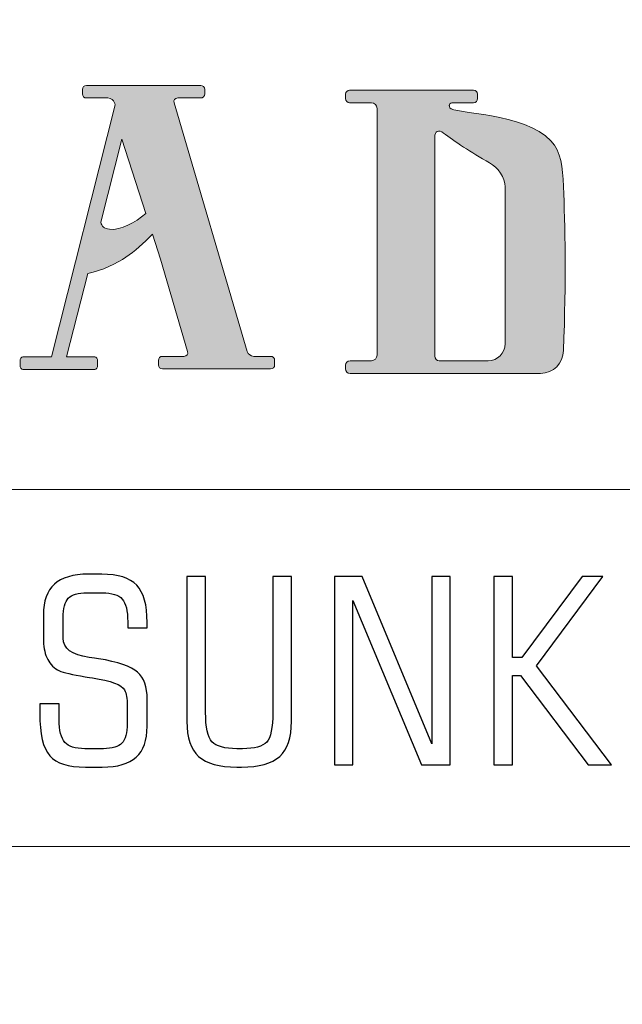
# Model space of a CAD drawing. Header units: metres. Extents: x 6522727 to 6522922, y 5980994 to 5981134.
# Tile 8 of 256: x 6522804.97 to 6522808.31, y 5981000.02 to 5981005.47. Entities that reach past the tile are written whole.
import ezdxf

# ---------------------------------------------------------------- set-up
doc = ezdxf.new("R2010")
doc.units = ezdxf.units.M
doc.header["$MEASUREMENT"] = 0
doc.layers.get('0').update_dxf_attribs({"color": 2})
doc.layers.add('-HYBRIS - PRZYŁĄCZE -  RAMKI', color=7, linetype='Continuous')
doc.layers.add('Warstwa 2', color=7, linetype='Continuous')
doc.layers.add('Level 63', color=7, linetype='Continuous', lineweight=0)

msp = doc.modelspace()

# ---------------------------------------------------------------- hatches: boundary and pattern name
h = msp.add_hatch(color=7)
h.dxf.hatch_style = 1
edge = h.paths.add_edge_path()
edge.add_spline(control_points=[(6522805.4651, 5981004.3101), (6522805.4371, 5981004.3131), (6522805.422, 5981004.327), (6522805.4169, 5981004.3487), (6522805.4169, 5981004.3487), (6522805.5335, 5981004.8095), (6522805.5335, 5981004.8095), (6522805.5335, 5981004.8095), (6522805.6666, 5981004.398), (6522805.6666, 5981004.398), (6522805.6055, 5981004.3461), (6522805.5303, 5981004.3031), (6522805.4651, 5981004.3101)], knot_values=[0, 0, 0, 0, 0.2, 0.2, 0.2, 0.4, 0.4, 0.4, 0.6, 0.6, 0.6, 1, 1, 1, 1], degree=3, periodic=0)
edge = h.paths.add_edge_path()
edge.add_spline(control_points=[(6522806.3588, 5981003.6062), (6522806.3588, 5981003.6062), (6522806.2655, 5981003.6062), (6522806.2655, 5981003.6062), (6522806.2498, 5981003.6062), (6522806.2336, 5981003.6184), (6522806.2292, 5981003.6334), (6522806.2292, 5981003.6334), (6522805.8241, 5981005.0103), (6522805.8241, 5981005.0103), (6522805.8197, 5981005.0253), (6522805.8288, 5981005.0374), (6522805.8444, 5981005.0374), (6522805.8444, 5981005.0374), (6522805.9715, 5981005.0374), (6522805.9715, 5981005.0374), (6522805.9841, 5981005.0374), (6522805.9942, 5981005.0475), (6522805.9942, 5981005.06), (6522805.9942, 5981005.06), (6522805.9942, 5981005.0846), (6522805.9942, 5981005.0846), (6522805.9942, 5981005.097), (6522805.9841, 5981005.1071), (6522805.9715, 5981005.1071), (6522805.9715, 5981005.1071), (6522805.3384, 5981005.1071), (6522805.3384, 5981005.1071), (6522805.3259, 5981005.1071), (6522805.3158, 5981005.097), (6522805.3158, 5981005.0846), (6522805.3158, 5981005.0846), (6522805.3158, 5981005.06), (6522805.3158, 5981005.06), (6522805.3158, 5981005.0475), (6522805.3259, 5981005.0374), (6522805.3384, 5981005.0374), (6522805.3384, 5981005.0374), (6522805.4575, 5981005.0374), (6522805.4575, 5981005.0374), (6522805.4731, 5981005.0374), (6522805.4894, 5981005.0253), (6522805.4938, 5981005.0103), (6522805.4938, 5981005.0103), (6522805.4951, 5981005.0059), (6522805.497, 5981004.9992), (6522805.497, 5981004.9992), (6522805.1438, 5981003.6033), (6522805.1438, 5981003.6033), (6522805.1438, 5981003.6033), (6522805.0648, 5981003.6033), (6522805.0648, 5981003.6033), (6522805.0648, 5981003.6033), (6522804.9854, 5981003.6033), (6522804.9854, 5981003.6033), (6522804.9771, 5981003.6033), (6522804.9703, 5981003.5932), (6522804.9703, 5981003.5807), (6522804.9703, 5981003.5807), (6522804.9703, 5981003.5562), (6522804.9703, 5981003.5562), (6522804.9703, 5981003.5438), (6522804.9771, 5981003.5336), (6522804.9854, 5981003.5336), (6522804.9854, 5981003.5336), (6522805.385, 5981003.5336), (6522805.385, 5981003.5336), (6522805.3934, 5981003.5336), (6522805.4002, 5981003.5438), (6522805.4002, 5981003.5562), (6522805.4002, 5981003.5562), (6522805.4002, 5981003.5807), (6522805.4002, 5981003.5807), (6522805.4002, 5981003.5932), (6522805.3934, 5981003.6033), (6522805.385, 5981003.6033), (6522805.385, 5981003.6033), (6522805.3228, 5981003.6033), (6522805.3228, 5981003.6033), (6522805.3228, 5981003.6033), (6522805.2283, 5981003.6033), (6522805.2283, 5981003.6033), (6522805.2283, 5981003.6033), (6522805.3452, 5981004.0654), (6522805.3452, 5981004.0654), (6522805.4231, 5981004.0793), (6522805.51, 5981004.1242), (6522805.5563, 5981004.1549), (6522805.6064, 5981004.1881), (6522805.6565, 5981004.2319), (6522805.7038, 5981004.2827), (6522805.7038, 5981004.2827), (6522805.7487, 5981004.1438), (6522805.7487, 5981004.1438), (6522805.7487, 5981004.1438), (6522805.8989, 5981003.6334), (6522805.8989, 5981003.6334), (6522805.9033, 5981003.6184), (6522805.8942, 5981003.6062), (6522805.8786, 5981003.6062), (6522805.8786, 5981003.6062), (6522805.7596, 5981003.6062), (6522805.7596, 5981003.6062), (6522805.7471, 5981003.6062), (6522805.737, 5981003.5961), (6522805.737, 5981003.5837), (6522805.737, 5981003.5837), (6522805.737, 5981003.5591), (6522805.737, 5981003.5591), (6522805.737, 5981003.5467), (6522805.7471, 5981003.5366), (6522805.7596, 5981003.5366), (6522805.7596, 5981003.5366), (6522806.3588, 5981003.5366), (6522806.3588, 5981003.5366), (6522806.3713, 5981003.5366), (6522806.3814, 5981003.5467), (6522806.3814, 5981003.5591), (6522806.3814, 5981003.5591), (6522806.3814, 5981003.5837), (6522806.3814, 5981003.5837), (6522806.3814, 5981003.5961), (6522806.3713, 5981003.6062), (6522806.3588, 5981003.6062)], knot_values=[0, 0, 0, 0, 0.02381, 0.02381, 0.02381, 0.047619, 0.047619, 0.047619, 0.071429, 0.071429, 0.071429, 0.095238, 0.095238, 0.095238, 0.119048, 0.119048, 0.119048, 0.142857, 0.142857, 0.142857, 0.166667, 0.166667, 0.166667, 0.190476, 0.190476, 0.190476, 0.214286, 0.214286, 0.214286, 0.238095, 0.238095, 0.238095, 0.261905, 0.261905, 0.261905, 0.285714, 0.285714, 0.285714, 0.309524, 0.309524, 0.309524, 0.333333, 0.333333, 0.333333, 0.357143, 0.357143, 0.357143, 0.380952, 0.380952, 0.380952, 0.404762, 0.404762, 0.404762, 0.428571, 0.428571, 0.428571, 0.452381, 0.452381, 0.452381, 0.47619, 0.47619, 0.47619, 0.5, 0.5, 0.5, 0.52381, 0.52381, 0.52381, 0.547619, 0.547619, 0.547619, 0.571429, 0.571429, 0.571429, 0.595238, 0.595238, 0.595238, 0.619048, 0.619048, 0.619048, 0.642857, 0.642857, 0.642857, 0.666667, 0.666667, 0.666667, 0.690476, 0.690476, 0.690476, 0.714286, 0.714286, 0.714286, 0.738095, 0.738095, 0.738095, 0.761905, 0.761905, 0.761905, 0.785714, 0.785714, 0.785714, 0.809524, 0.809524, 0.809524, 0.833333, 0.833333, 0.833333, 0.857143, 0.857143, 0.857143, 0.880952, 0.880952, 0.880952, 0.904762, 0.904762, 0.904762, 0.928571, 0.928571, 0.928571, 0.952381, 0.952381, 0.952381, 1, 1, 1, 1], degree=3, periodic=0)
h = msp.add_hatch(color=7)
h.dxf.hatch_style = 1
edge = h.paths.add_edge_path()
edge.add_spline(control_points=[(6522807.6591, 5981004.5446), (6522807.6591, 5981004.597), (6522807.6183, 5981004.6527), (6522807.5726, 5981004.6783), (6522807.4698, 5981004.736), (6522807.3741, 5981004.7993), (6522807.3179, 5981004.8426), (6522807.2902, 5981004.8639), (6522807.2685, 5981004.8538), (6522807.2685, 5981004.8189), (6522807.2685, 5981004.8189), (6522807.2685, 5981003.6073), (6522807.2685, 5981003.6073), (6522807.2685, 5981003.5933), (6522807.2798, 5981003.582), (6522807.2938, 5981003.582), (6522807.2938, 5981003.582), (6522807.5642, 5981003.582), (6522807.5642, 5981003.582), (6522807.6166, 5981003.582), (6522807.6591, 5981003.6245), (6522807.6591, 5981003.6769), (6522807.6591, 5981003.6769), (6522807.6591, 5981004.5446), (6522807.6591, 5981004.5446)], knot_values=[0, 0, 0, 0, 0.111111, 0.111111, 0.111111, 0.222222, 0.222222, 0.222222, 0.333333, 0.333333, 0.333333, 0.444444, 0.444444, 0.444444, 0.555556, 0.555556, 0.555556, 0.666667, 0.666667, 0.666667, 0.777778, 0.777778, 0.777778, 1, 1, 1, 1], degree=3, periodic=0)
edge = h.paths.add_edge_path()
edge.add_spline(control_points=[(6522807.9821, 5981004.5478), (6522807.9919, 5981004.3374), (6522807.9985, 5981004.031), (6522807.9821, 5981003.6382), (6522807.9821, 5981003.5684), (6522807.9255, 5981003.5118), (6522807.8558, 5981003.5118), (6522807.8558, 5981003.5118), (6522806.7995, 5981003.5118), (6522806.7995, 5981003.5118), (6522806.7855, 5981003.5118), (6522806.7742, 5981003.5232), (6522806.7742, 5981003.5371), (6522806.7742, 5981003.5371), (6522806.7742, 5981003.5567), (6522806.7742, 5981003.5567), (6522806.7742, 5981003.5707), (6522806.7855, 5981003.582), (6522806.7995, 5981003.582), (6522806.7995, 5981003.582), (6522806.9177, 5981003.582), (6522806.9177, 5981003.582), (6522806.9352, 5981003.582), (6522806.9493, 5981003.5962), (6522806.9493, 5981003.6136), (6522806.9493, 5981003.7475), (6522806.9491, 5981004.7852), (6522806.949, 5981004.9798), (6522806.949, 5981004.9971), (6522806.935, 5981005.0111), (6522806.9176, 5981005.0111), (6522806.9176, 5981005.0111), (6522806.7968, 5981005.0111), (6522806.7968, 5981005.0111), (6522806.7843, 5981005.0111), (6522806.7742, 5981005.0213), (6522806.7742, 5981005.0338), (6522806.7742, 5981005.0338), (6522806.7742, 5981005.0582), (6522806.7742, 5981005.0582), (6522806.7742, 5981005.0707), (6522806.7843, 5981005.0809), (6522806.7968, 5981005.0809), (6522806.7968, 5981005.0809), (6522807.4834, 5981005.0809), (6522807.4834, 5981005.0809), (6522807.4959, 5981005.0809), (6522807.506, 5981005.0707), (6522807.506, 5981005.0582), (6522807.506, 5981005.0582), (6522807.506, 5981005.0338), (6522807.506, 5981005.0338), (6522807.506, 5981005.0213), (6522807.4959, 5981005.0111), (6522807.4834, 5981005.0111), (6522807.4834, 5981005.0111), (6522807.3707, 5981005.0111), (6522807.3707, 5981005.0111), (6522807.3605, 5981005.0111), (6522807.3529, 5981005.0065), (6522807.3501, 5981004.9996), (6522807.3501, 5981004.9996), (6522807.3472, 5981004.9929), (6522807.3522, 5981004.9826), (6522807.3675, 5981004.951), (6522807.7689, 5981004.9564), (6522807.9126, 5981004.8007), (6522807.9714, 5981004.737), (6522807.9771, 5981004.6571), (6522807.9821, 5981004.5478)], knot_values=[0, 0, 0, 0, 0.041667, 0.041667, 0.041667, 0.083333, 0.083333, 0.083333, 0.125, 0.125, 0.125, 0.166667, 0.166667, 0.166667, 0.208333, 0.208333, 0.208333, 0.25, 0.25, 0.25, 0.291667, 0.291667, 0.291667, 0.333333, 0.333333, 0.333333, 0.375, 0.375, 0.375, 0.416667, 0.416667, 0.416667, 0.458333, 0.458333, 0.458333, 0.5, 0.5, 0.5, 0.541667, 0.541667, 0.541667, 0.583333, 0.583333, 0.583333, 0.625, 0.625, 0.625, 0.666667, 0.666667, 0.666667, 0.708333, 0.708333, 0.708333, 0.75, 0.75, 0.75, 0.791667, 0.791667, 0.791667, 0.833333, 0.833333, 0.833333, 0.875, 0.875, 0.875, 0.916667, 0.916667, 0.916667, 1, 1, 1, 1], degree=3, periodic=0)

# ---------------------------------------------------------------- linework, layer by layer
at = {"layer": '-HYBRIS - PRZYŁĄCZE -  RAMKI', "color": 7, "lineweight": 18}
for points in [[(6522760.976, 5981002.8691), (6522760.976, 5981002.8691), (6522810.0819, 5981002.8691), (6522810.0819, 5981002.8691)], [(6522760.976, 5981000.89), (6522760.976, 5981000.89), (6522810.0819, 5981000.89), (6522810.0819, 5981000.89)]]:
    msp.add_open_spline(points, degree=3, dxfattribs=at)
at = {"layer": '-HYBRIS - PRZYŁĄCZE -  RAMKI', "color": 7}
for points, knots in [([(6522805.6746, 5981001.7063), (6522805.6746, 5981001.7063), (6522805.6746, 5981001.5565), (6522805.6746, 5981001.5565), (6522805.6746, 5981001.4795), (6522805.6545, 5981001.4227), (6522805.614, 5981001.3858), (6522805.5735, 5981001.3491), (6522805.5107, 5981001.3306), (6522805.4256, 5981001.3306), (6522805.4256, 5981001.3306), (6522805.3321, 5981001.3306), (6522805.3321, 5981001.3306), (6522805.2371, 5981001.3306), (6522805.1712, 5981001.3515), (6522805.1343, 5981001.3932), (6522805.0976, 5981001.4349), (6522805.0792, 5981001.5136), (6522805.0792, 5981001.6289), (6522805.0792, 5981001.6289), (6522805.0792, 5981001.6816), (6522805.0792, 5981001.6816), (6522805.0792, 5981001.6816), (6522805.187, 5981001.6816), (6522805.187, 5981001.6816), (6522805.187, 5981001.6816), (6522805.187, 5981001.5936), (6522805.187, 5981001.5936), (6522805.187, 5981001.5327), (6522805.1973, 5981001.4908), (6522805.2182, 5981001.4675), (6522805.239, 5981001.4443), (6522805.276, 5981001.4327), (6522805.3294, 5981001.4327), (6522805.3294, 5981001.4327), (6522805.4318, 5981001.4327), (6522805.4318, 5981001.4327), (6522805.4814, 5981001.4327), (6522805.5159, 5981001.4428), (6522805.5351, 5981001.4627), (6522805.5543, 5981001.4826), (6522805.5639, 5981001.5193), (6522805.5639, 5981001.5728), (6522805.5639, 5981001.5728), (6522805.5639, 5981001.6619), (6522805.5639, 5981001.6619), (6522805.5639, 5981001.6895), (6522805.5627, 5981001.7099), (6522805.5603, 5981001.7226), (6522805.5581, 5981001.7355), (6522805.5541, 5981001.7473), (6522805.5485, 5981001.7581), (6522805.5344, 5981001.7864), (6522805.4752, 5981001.8084), (6522805.3707, 5981001.8249), (6522805.3496, 5981001.8281), (6522805.3328, 5981001.8307), (6522805.3208, 5981001.8326), (6522805.3169, 5981001.8336), (6522805.3119, 5981001.8345), (6522805.3059, 5981001.8355), (6522805.2386, 5981001.847), (6522805.1959, 5981001.8583), (6522805.1779, 5981001.8691), (6522805.1508, 5981001.8861), (6522805.1309, 5981001.9086), (6522805.1182, 5981001.9371), (6522805.1055, 5981001.9659), (6522805.0993, 5981002.0014), (6522805.0993, 5981002.0441), (6522805.0993, 5981002.0441), (6522805.0993, 5981002.1738), (6522805.0993, 5981002.1738), (6522805.0993, 5981002.2507), (6522805.1197, 5981002.3075), (6522805.1602, 5981002.3442), (6522805.2007, 5981002.3809), (6522805.2635, 5981002.3994), (6522805.3484, 5981002.3994), (6522805.3484, 5981002.3994), (6522805.4227, 5981002.3994), (6522805.4227, 5981002.3994), (6522805.5136, 5981002.3994), (6522805.5783, 5981002.379), (6522805.6169, 5981002.3382), (6522805.6555, 5981002.2975), (6522805.6746, 5981002.2287), (6522805.6746, 5981002.1318), (6522805.6746, 5981002.1318), (6522805.6746, 5981002.1016), (6522805.6746, 5981002.1016), (6522805.6746, 5981002.1016), (6522805.5668, 5981002.1016), (6522805.5668, 5981002.1016), (6522805.5668, 5981002.1016), (6522805.5668, 5981002.1359), (6522805.5668, 5981002.1359), (6522805.5668, 5981002.1972), (6522805.5567, 5981002.2392), (6522805.5366, 5981002.2618), (6522805.5164, 5981002.2845), (6522805.4795, 5981002.2958), (6522805.4256, 5981002.2958), (6522805.4256, 5981002.2958), (6522805.3414, 5981002.2958), (6522805.3414, 5981002.2958), (6522805.2913, 5981002.2958), (6522805.2566, 5981002.286), (6522805.2374, 5981002.2663), (6522805.2182, 5981002.2466), (6522805.2086, 5981002.2104), (6522805.2086, 5981002.1577), (6522805.2086, 5981002.1577), (6522805.2086, 5981002.0455), (6522805.2086, 5981002.0455), (6522805.2086, 5981001.9877), (6522805.2566, 5981001.9523), (6522805.3525, 5981001.9386), (6522805.3745, 5981001.9355), (6522805.3918, 5981001.9329), (6522805.4045, 5981001.9309), (6522805.5136, 5981001.9132), (6522805.5857, 5981001.8885), (6522805.6212, 5981001.8569), (6522805.6569, 5981001.8252), (6522805.6746, 5981001.7751), (6522805.6746, 5981001.7063)], [0, 0, 0, 0, 0.023256, 0.023256, 0.023256, 0.046512, 0.046512, 0.046512, 0.069767, 0.069767, 0.069767, 0.093023, 0.093023, 0.093023, 0.116279, 0.116279, 0.116279, 0.139535, 0.139535, 0.139535, 0.162791, 0.162791, 0.162791, 0.186047, 0.186047, 0.186047, 0.209302, 0.209302, 0.209302, 0.232558, 0.232558, 0.232558, 0.255814, 0.255814, 0.255814, 0.27907, 0.27907, 0.27907, 0.302326, 0.302326, 0.302326, 0.325581, 0.325581, 0.325581, 0.348837, 0.348837, 0.348837, 0.372093, 0.372093, 0.372093, 0.395349, 0.395349, 0.395349, 0.418605, 0.418605, 0.418605, 0.44186, 0.44186, 0.44186, 0.465116, 0.465116, 0.465116, 0.488372, 0.488372, 0.488372, 0.511628, 0.511628, 0.511628, 0.534884, 0.534884, 0.534884, 0.55814, 0.55814, 0.55814, 0.581395, 0.581395, 0.581395, 0.604651, 0.604651, 0.604651, 0.627907, 0.627907, 0.627907, 0.651163, 0.651163, 0.651163, 0.674419, 0.674419, 0.674419, 0.697674, 0.697674, 0.697674, 0.72093, 0.72093, 0.72093, 0.744186, 0.744186, 0.744186, 0.767442, 0.767442, 0.767442, 0.790698, 0.790698, 0.790698, 0.813953, 0.813953, 0.813953, 0.837209, 0.837209, 0.837209, 0.860465, 0.860465, 0.860465, 0.883721, 0.883721, 0.883721, 0.906977, 0.906977, 0.906977, 0.930233, 0.930233, 0.930233, 0.953488, 0.953488, 0.953488, 1, 1, 1, 1]), ([(6522806.2028, 5981001.4327), (6522806.2702, 5981001.4327), (6522806.315, 5981001.445), (6522806.3375, 5981001.4692), (6522806.3598, 5981001.4937), (6522806.3711, 5981001.5485), (6522806.3711, 5981001.6344), (6522806.3711, 5981001.6344), (6522806.3711, 5981002.3864), (6522806.3711, 5981002.3864), (6522806.3711, 5981002.3864), (6522806.4747, 5981002.3864), (6522806.4747, 5981002.3864), (6522806.4747, 5981002.3864), (6522806.4747, 5981001.5838), (6522806.4747, 5981001.5838), (6522806.4747, 5981001.4937), (6522806.4531, 5981001.4291), (6522806.4097, 5981001.3896), (6522806.3663, 5981001.3503), (6522806.2956, 5981001.3306), (6522806.1971, 5981001.3306), (6522806.1971, 5981001.3306), (6522806.1726, 5981001.3306), (6522806.1726, 5981001.3306), (6522806.0741, 5981001.3306), (6522806.0033, 5981001.3503), (6522805.96, 5981001.3896), (6522805.9166, 5981001.4291), (6522805.895, 5981001.4937), (6522805.895, 5981001.5838), (6522805.895, 5981001.5838), (6522805.895, 5981002.3864), (6522805.895, 5981002.3864), (6522805.895, 5981002.3864), (6522805.9985, 5981002.3864), (6522805.9985, 5981002.3864), (6522805.9985, 5981002.3864), (6522805.9985, 5981001.6344), (6522805.9985, 5981001.6344), (6522805.9985, 5981001.5509), (6522806.0103, 5981001.4965), (6522806.0335, 5981001.4711), (6522806.057, 5981001.4454), (6522806.1033, 5981001.4327), (6522806.1726, 5981001.4327), (6522806.1726, 5981001.4327), (6522806.2028, 5981001.4327), (6522806.2028, 5981001.4327)], [0, 0, 0, 0, 0.058824, 0.058824, 0.058824, 0.117647, 0.117647, 0.117647, 0.176471, 0.176471, 0.176471, 0.235294, 0.235294, 0.235294, 0.294118, 0.294118, 0.294118, 0.352941, 0.352941, 0.352941, 0.411765, 0.411765, 0.411765, 0.470588, 0.470588, 0.470588, 0.529412, 0.529412, 0.529412, 0.588235, 0.588235, 0.588235, 0.647059, 0.647059, 0.647059, 0.705882, 0.705882, 0.705882, 0.764706, 0.764706, 0.764706, 0.823529, 0.823529, 0.823529, 0.882353, 0.882353, 0.882353, 1, 1, 1, 1]), ([(6522806.7137, 5981001.3436), (6522806.7137, 5981001.3436), (6522806.7137, 5981002.3864), (6522806.7137, 5981002.3864), (6522806.7137, 5981002.3864), (6522806.8664, 5981002.3864), (6522806.8664, 5981002.3864), (6522806.8664, 5981002.3864), (6522807.2531, 5981001.4601), (6522807.2531, 5981001.4601), (6522807.2531, 5981001.4601), (6522807.2531, 5981002.3864), (6522807.2531, 5981002.3864), (6522807.2531, 5981002.3864), (6522807.3538, 5981002.3864), (6522807.3538, 5981002.3864), (6522807.3538, 5981002.3864), (6522807.3538, 5981001.3436), (6522807.3538, 5981001.3436), (6522807.3538, 5981001.3436), (6522807.1955, 5981001.3436), (6522807.1955, 5981001.3436), (6522807.1955, 5981001.3436), (6522806.8144, 5981002.2536), (6522806.8144, 5981002.2536), (6522806.8144, 5981002.2536), (6522806.8144, 5981001.3436), (6522806.8144, 5981001.3436), (6522806.8144, 5981001.3436), (6522806.7137, 5981001.3436), (6522806.7137, 5981001.3436)], [0, 0, 0, 0, 0.090909, 0.090909, 0.090909, 0.181818, 0.181818, 0.181818, 0.272727, 0.272727, 0.272727, 0.363636, 0.363636, 0.363636, 0.454545, 0.454545, 0.454545, 0.545455, 0.545455, 0.545455, 0.636364, 0.636364, 0.636364, 0.727273, 0.727273, 0.727273, 0.818182, 0.818182, 0.818182, 1, 1, 1, 1]), ([(6522807.5957, 5981001.3436), (6522807.5957, 5981001.3436), (6522807.5957, 5981002.3864), (6522807.5957, 5981002.3864), (6522807.5957, 5981002.3864), (6522807.6993, 5981002.3864), (6522807.6993, 5981002.3864), (6522807.6993, 5981002.3864), (6522807.6993, 5981001.9376), (6522807.6993, 5981001.9376), (6522807.6993, 5981001.9376), (6522807.7524, 5981001.9376), (6522807.7524, 5981001.9376), (6522807.7524, 5981001.9376), (6522808.0859, 5981002.3864), (6522808.0859, 5981002.3864), (6522808.0859, 5981002.3864), (6522808.201, 5981002.3864), (6522808.201, 5981002.3864), (6522808.201, 5981002.3864), (6522807.8333, 5981001.8914), (6522807.8333, 5981001.8914), (6522807.8333, 5981001.8914), (6522808.2487, 5981001.3436), (6522808.2487, 5981001.3436), (6522808.2487, 5981001.3436), (6522808.119, 5981001.3436), (6522808.119, 5981001.3436), (6522808.119, 5981001.3436), (6522807.7441, 5981001.8386), (6522807.7441, 5981001.8386), (6522807.7441, 5981001.8386), (6522807.6993, 5981001.8386), (6522807.6993, 5981001.8386), (6522807.6993, 5981001.8386), (6522807.6993, 5981001.3436), (6522807.6993, 5981001.3436), (6522807.6993, 5981001.3436), (6522807.5957, 5981001.3436), (6522807.5957, 5981001.3436)], [0, 0, 0, 0, 0.071429, 0.071429, 0.071429, 0.142857, 0.142857, 0.142857, 0.214286, 0.214286, 0.214286, 0.285714, 0.285714, 0.285714, 0.357143, 0.357143, 0.357143, 0.428571, 0.428571, 0.428571, 0.5, 0.5, 0.5, 0.571429, 0.571429, 0.571429, 0.642857, 0.642857, 0.642857, 0.714286, 0.714286, 0.714286, 0.785714, 0.785714, 0.785714, 0.857143, 0.857143, 0.857143, 1, 1, 1, 1])]:
    msp.add_open_spline(points, degree=3, knots=knots, dxfattribs=at)
at = {"layer": 'Level 63', "color": 7, "linetype": 'Continuous', "lineweight": 13}
msp.add_3dface([(6522726.924, 5980994.39), (6522726.924, 5981134.39), (6522920.198, 5981134.39), (6522920.198, 5980994.39)], dxfattribs=at)
at = {"layer": 'Warstwa 2', "color": 7, "lineweight": 0}
for points, knots in [([(6522806.3588, 5981003.6062), (6522806.3588, 5981003.6062), (6522806.2655, 5981003.6062), (6522806.2655, 5981003.6062), (6522806.2498, 5981003.6062), (6522806.2336, 5981003.6184), (6522806.2292, 5981003.6334), (6522806.2292, 5981003.6334), (6522805.8241, 5981005.0103), (6522805.8241, 5981005.0103), (6522805.8197, 5981005.0253), (6522805.8288, 5981005.0374), (6522805.8444, 5981005.0374), (6522805.8444, 5981005.0374), (6522805.9715, 5981005.0374), (6522805.9715, 5981005.0374), (6522805.9841, 5981005.0374), (6522805.9942, 5981005.0475), (6522805.9942, 5981005.06), (6522805.9942, 5981005.06), (6522805.9942, 5981005.0846), (6522805.9942, 5981005.0846), (6522805.9942, 5981005.097), (6522805.9841, 5981005.1071), (6522805.9715, 5981005.1071), (6522805.9715, 5981005.1071), (6522805.3384, 5981005.1071), (6522805.3384, 5981005.1071), (6522805.3259, 5981005.1071), (6522805.3158, 5981005.097), (6522805.3158, 5981005.0846), (6522805.3158, 5981005.0846), (6522805.3158, 5981005.06), (6522805.3158, 5981005.06), (6522805.3158, 5981005.0475), (6522805.3259, 5981005.0374), (6522805.3384, 5981005.0374), (6522805.3384, 5981005.0374), (6522805.4575, 5981005.0374), (6522805.4575, 5981005.0374), (6522805.4731, 5981005.0374), (6522805.4894, 5981005.0253), (6522805.4938, 5981005.0103), (6522805.4938, 5981005.0103), (6522805.4951, 5981005.0059), (6522805.497, 5981004.9992), (6522805.497, 5981004.9992), (6522805.1438, 5981003.6033), (6522805.1438, 5981003.6033), (6522805.1438, 5981003.6033), (6522805.0648, 5981003.6033), (6522805.0648, 5981003.6033), (6522805.0648, 5981003.6033), (6522804.9854, 5981003.6033), (6522804.9854, 5981003.6033), (6522804.9771, 5981003.6033), (6522804.9703, 5981003.5932), (6522804.9703, 5981003.5807), (6522804.9703, 5981003.5807), (6522804.9703, 5981003.5562), (6522804.9703, 5981003.5562), (6522804.9703, 5981003.5438), (6522804.9771, 5981003.5336), (6522804.9854, 5981003.5336), (6522804.9854, 5981003.5336), (6522805.385, 5981003.5336), (6522805.385, 5981003.5336), (6522805.3934, 5981003.5336), (6522805.4002, 5981003.5438), (6522805.4002, 5981003.5562), (6522805.4002, 5981003.5562), (6522805.4002, 5981003.5807), (6522805.4002, 5981003.5807), (6522805.4002, 5981003.5932), (6522805.3934, 5981003.6033), (6522805.385, 5981003.6033), (6522805.385, 5981003.6033), (6522805.3228, 5981003.6033), (6522805.3228, 5981003.6033), (6522805.3228, 5981003.6033), (6522805.2283, 5981003.6033), (6522805.2283, 5981003.6033), (6522805.2283, 5981003.6033), (6522805.3452, 5981004.0654), (6522805.3452, 5981004.0654), (6522805.4231, 5981004.0793), (6522805.51, 5981004.1242), (6522805.5563, 5981004.1549), (6522805.6064, 5981004.1881), (6522805.6565, 5981004.2319), (6522805.7038, 5981004.2827), (6522805.7038, 5981004.2827), (6522805.7487, 5981004.1438), (6522805.7487, 5981004.1438), (6522805.7487, 5981004.1438), (6522805.8989, 5981003.6334), (6522805.8989, 5981003.6334), (6522805.9033, 5981003.6184), (6522805.8942, 5981003.6062), (6522805.8786, 5981003.6062), (6522805.8786, 5981003.6062), (6522805.7596, 5981003.6062), (6522805.7596, 5981003.6062), (6522805.7471, 5981003.6062), (6522805.737, 5981003.5961), (6522805.737, 5981003.5837), (6522805.737, 5981003.5837), (6522805.737, 5981003.5591), (6522805.737, 5981003.5591), (6522805.737, 5981003.5467), (6522805.7471, 5981003.5366), (6522805.7596, 5981003.5366), (6522805.7596, 5981003.5366), (6522806.3588, 5981003.5366), (6522806.3588, 5981003.5366), (6522806.3713, 5981003.5366), (6522806.3814, 5981003.5467), (6522806.3814, 5981003.5591), (6522806.3814, 5981003.5591), (6522806.3814, 5981003.5837), (6522806.3814, 5981003.5837), (6522806.3814, 5981003.5961), (6522806.3713, 5981003.6062), (6522806.3588, 5981003.6062)], [0, 0, 0, 0, 0.02381, 0.02381, 0.02381, 0.047619, 0.047619, 0.047619, 0.071429, 0.071429, 0.071429, 0.095238, 0.095238, 0.095238, 0.119048, 0.119048, 0.119048, 0.142857, 0.142857, 0.142857, 0.166667, 0.166667, 0.166667, 0.190476, 0.190476, 0.190476, 0.214286, 0.214286, 0.214286, 0.238095, 0.238095, 0.238095, 0.261905, 0.261905, 0.261905, 0.285714, 0.285714, 0.285714, 0.309524, 0.309524, 0.309524, 0.333333, 0.333333, 0.333333, 0.357143, 0.357143, 0.357143, 0.380952, 0.380952, 0.380952, 0.404762, 0.404762, 0.404762, 0.428571, 0.428571, 0.428571, 0.452381, 0.452381, 0.452381, 0.47619, 0.47619, 0.47619, 0.5, 0.5, 0.5, 0.52381, 0.52381, 0.52381, 0.547619, 0.547619, 0.547619, 0.571429, 0.571429, 0.571429, 0.595238, 0.595238, 0.595238, 0.619048, 0.619048, 0.619048, 0.642857, 0.642857, 0.642857, 0.666667, 0.666667, 0.666667, 0.690476, 0.690476, 0.690476, 0.714286, 0.714286, 0.714286, 0.738095, 0.738095, 0.738095, 0.761905, 0.761905, 0.761905, 0.785714, 0.785714, 0.785714, 0.809524, 0.809524, 0.809524, 0.833333, 0.833333, 0.833333, 0.857143, 0.857143, 0.857143, 0.880952, 0.880952, 0.880952, 0.904762, 0.904762, 0.904762, 0.928571, 0.928571, 0.928571, 0.952381, 0.952381, 0.952381, 1, 1, 1, 1]), ([(6522807.9821, 5981004.5478), (6522807.9919, 5981004.3374), (6522807.9985, 5981004.031), (6522807.9821, 5981003.6382), (6522807.9821, 5981003.5684), (6522807.9255, 5981003.5118), (6522807.8558, 5981003.5118), (6522807.8558, 5981003.5118), (6522806.7995, 5981003.5118), (6522806.7995, 5981003.5118), (6522806.7855, 5981003.5118), (6522806.7742, 5981003.5232), (6522806.7742, 5981003.5371), (6522806.7742, 5981003.5371), (6522806.7742, 5981003.5567), (6522806.7742, 5981003.5567), (6522806.7742, 5981003.5707), (6522806.7855, 5981003.582), (6522806.7995, 5981003.582), (6522806.7995, 5981003.582), (6522806.9177, 5981003.582), (6522806.9177, 5981003.582), (6522806.9352, 5981003.582), (6522806.9493, 5981003.5962), (6522806.9493, 5981003.6136), (6522806.9493, 5981003.7475), (6522806.9491, 5981004.7852), (6522806.949, 5981004.9798), (6522806.949, 5981004.9971), (6522806.935, 5981005.0111), (6522806.9176, 5981005.0111), (6522806.9176, 5981005.0111), (6522806.7968, 5981005.0111), (6522806.7968, 5981005.0111), (6522806.7843, 5981005.0111), (6522806.7742, 5981005.0213), (6522806.7742, 5981005.0338), (6522806.7742, 5981005.0338), (6522806.7742, 5981005.0582), (6522806.7742, 5981005.0582), (6522806.7742, 5981005.0707), (6522806.7843, 5981005.0809), (6522806.7968, 5981005.0809), (6522806.7968, 5981005.0809), (6522807.4834, 5981005.0809), (6522807.4834, 5981005.0809), (6522807.4959, 5981005.0809), (6522807.506, 5981005.0707), (6522807.506, 5981005.0582), (6522807.506, 5981005.0582), (6522807.506, 5981005.0338), (6522807.506, 5981005.0338), (6522807.506, 5981005.0213), (6522807.4959, 5981005.0111), (6522807.4834, 5981005.0111), (6522807.4834, 5981005.0111), (6522807.3707, 5981005.0111), (6522807.3707, 5981005.0111), (6522807.3605, 5981005.0111), (6522807.3529, 5981005.0065), (6522807.3501, 5981004.9996), (6522807.3501, 5981004.9996), (6522807.3472, 5981004.9929), (6522807.3522, 5981004.9826), (6522807.3675, 5981004.951), (6522807.7689, 5981004.9564), (6522807.9126, 5981004.8007), (6522807.9714, 5981004.737), (6522807.9771, 5981004.6571), (6522807.9821, 5981004.5478)], [0, 0, 0, 0, 0.041667, 0.041667, 0.041667, 0.083333, 0.083333, 0.083333, 0.125, 0.125, 0.125, 0.166667, 0.166667, 0.166667, 0.208333, 0.208333, 0.208333, 0.25, 0.25, 0.25, 0.291667, 0.291667, 0.291667, 0.333333, 0.333333, 0.333333, 0.375, 0.375, 0.375, 0.416667, 0.416667, 0.416667, 0.458333, 0.458333, 0.458333, 0.5, 0.5, 0.5, 0.541667, 0.541667, 0.541667, 0.583333, 0.583333, 0.583333, 0.625, 0.625, 0.625, 0.666667, 0.666667, 0.666667, 0.708333, 0.708333, 0.708333, 0.75, 0.75, 0.75, 0.791667, 0.791667, 0.791667, 0.833333, 0.833333, 0.833333, 0.875, 0.875, 0.875, 0.916667, 0.916667, 0.916667, 1, 1, 1, 1]), ([(6522807.6591, 5981004.5446), (6522807.6591, 5981004.597), (6522807.6183, 5981004.6527), (6522807.5726, 5981004.6783), (6522807.4698, 5981004.736), (6522807.3741, 5981004.7993), (6522807.3179, 5981004.8426), (6522807.2902, 5981004.8639), (6522807.2685, 5981004.8538), (6522807.2685, 5981004.8189), (6522807.2685, 5981004.8189), (6522807.2685, 5981003.6073), (6522807.2685, 5981003.6073), (6522807.2685, 5981003.5933), (6522807.2798, 5981003.582), (6522807.2938, 5981003.582), (6522807.2938, 5981003.582), (6522807.5642, 5981003.582), (6522807.5642, 5981003.582), (6522807.6166, 5981003.582), (6522807.6591, 5981003.6245), (6522807.6591, 5981003.6769), (6522807.6591, 5981003.6769), (6522807.6591, 5981004.5446), (6522807.6591, 5981004.5446)], [0, 0, 0, 0, 0.111111, 0.111111, 0.111111, 0.222222, 0.222222, 0.222222, 0.333333, 0.333333, 0.333333, 0.444444, 0.444444, 0.444444, 0.555556, 0.555556, 0.555556, 0.666667, 0.666667, 0.666667, 0.777778, 0.777778, 0.777778, 1, 1, 1, 1]), ([(6522805.4651, 5981004.3101), (6522805.4371, 5981004.3131), (6522805.422, 5981004.327), (6522805.4169, 5981004.3487), (6522805.4169, 5981004.3487), (6522805.5335, 5981004.8095), (6522805.5335, 5981004.8095), (6522805.5335, 5981004.8095), (6522805.6666, 5981004.398), (6522805.6666, 5981004.398), (6522805.6055, 5981004.3461), (6522805.5303, 5981004.3031), (6522805.4651, 5981004.3101)], [0, 0, 0, 0, 0.2, 0.2, 0.2, 0.4, 0.4, 0.4, 0.6, 0.6, 0.6, 1, 1, 1, 1])]:
    msp.add_open_spline(points, degree=3, knots=knots, dxfattribs=at)

doc.saveas('drawing.dxf')
